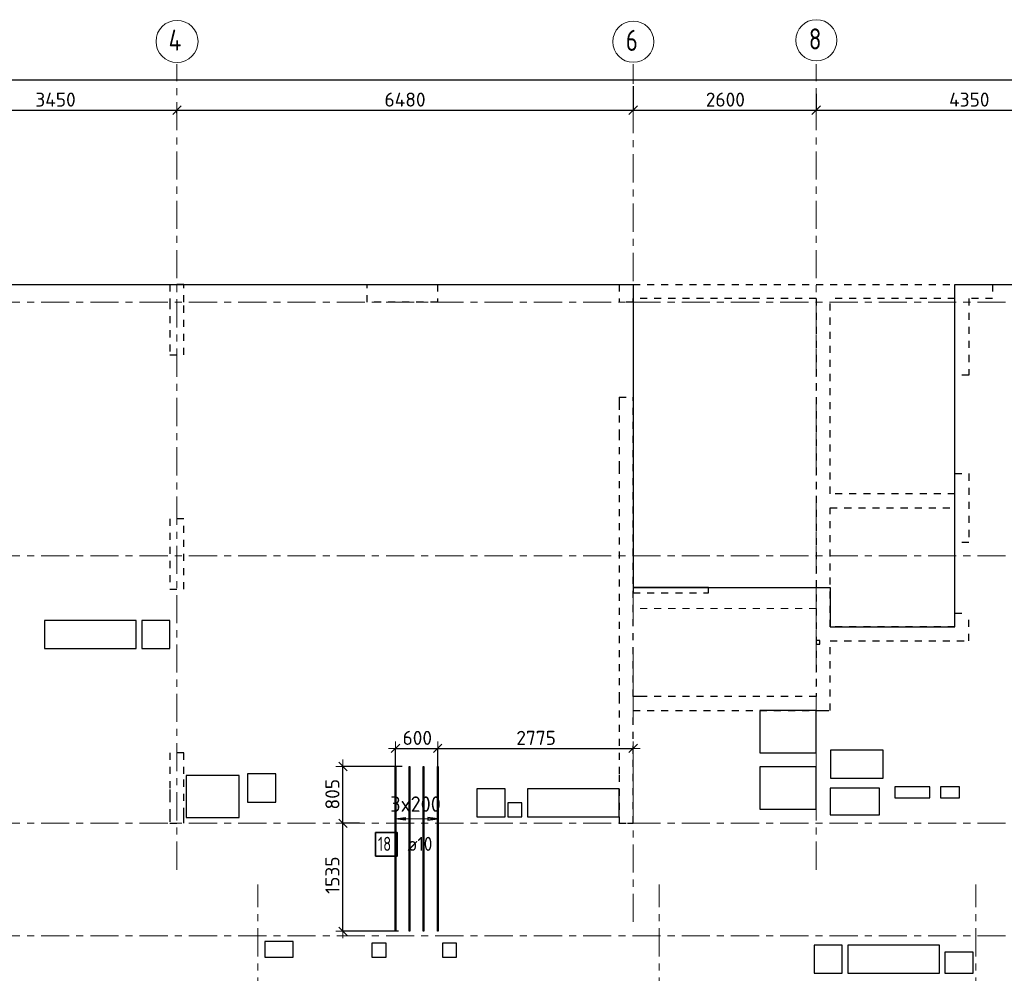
# Model space of a CAD drawing. Header units: metres. Extents: x -38 to 97, y -15 to 21.
# Tile 4 of 87: x 10 to 24, y 7 to 20. Entities that reach past the tile are written whole.
import ezdxf

# ---------------------------------------------------------------- set-up
doc = ezdxf.new("R2010")
doc.units = ezdxf.units.M
doc.header["$PDMODE"] = 65
for name, pattern in [('______11', [0.5, 0.4, -0.05, 0, -0.05]), ('______2', [0.0405, 0.03, -0.0105]), ('______3', [0.5, 0.4, -0.1]), ('______5', [1.1, 0.8, -0.1, 0.1, -0.1])]:
    doc.linetypes.add(name, pattern=pattern)
for name, color, linetype, lineweight in [('XR$2$Осевая линия (1)', 7, '______5', 13), ('XR$2$Размерная линия (1)', 7, 'Continuous', 13), ('XR$4$Балка (1)', 7, '______3', 13), ('XR$4$Перекрытие (1)', 7, 'Continuous', 35), ('XR$4$Размерная линия (1)', 7, 'Continuous', 13)]:
    doc.layers.add(name, color=color, linetype=linetype, lineweight=lineweight)
doc.layers.add('XR$4$Арм.стержн.Доп. Арм ниж.зоны У', color=7, linetype='Continuous', lineweight=35, true_color=0x1cff1c)
doc.layers.add('XR$6$Стена_ бетон несущ.', color=7, linetype='Continuous', lineweight=70, true_color=0xb4b496)
doc.styles.add('ISOCPEUR', font='txt')
doc.dimstyles.new('DIMSTYLE_3', dxfattribs={"dimtxt": 0.2, "dimasz": 0.2, "dimexe": 0, "dimexo": 0, "dimgap": 0.1, "dimtad": 2, "dimdec": 0, "dimlfac": 1000, "dimrnd": 5, "dimzin": 12, "dimdsep": 46, "dimtxsty": 'ISOCPEUR', "dimblk1": 'ALL_ML_STRICH', "dimblk2": 'ALL_ML_STRICH', "dimsah": 1, "dimcen": 0, "dimclrd": 7, "dimclre": 256, "dimclrt": 7, "dimadec": 0, "dimazin": 0, "dimtfac": 1, "dimtdec": 0, "dimtix": 1, "dimtmove": 2, "dimatfit": 3, "dimfxl": 0, "dimtzin": 0, "dimlwd": 0, "dimlwe": -3, "dimarcsym": 0})

# ---------------------------------------------------------------- blocks, each defined once
blk = doc.blocks.new('ALL_ML_STRICH')
at = {"color": 0, "linetype": 'ByBlock', "lineweight": -2}
for p, q in [((-1, 0), (0.5, 0)), ((-0.3, -0.3), (0.3, 0.3)), ((0, -0.5), (0, 0.5))]:
    blk.add_line(p, q, dxfattribs=at)
blk = doc.blocks.new('*D11')
at = {"layer": 'DEFPOINTS', "color": 7, "linetype": 'Continuous', "lineweight": 13, "transparency": 33554687}
for p in [(0.5, 19.557), (0.5, 19.377), (61.6, 17.12)]:
    blk.add_point(p, dxfattribs=at)
at = {"layer": 'XR$2$Размерная линия (1)', "color": 9, "linetype": 'Continuous', "lineweight": -2, "true_color": 0xc7c7c7, "transparency": 33554687}
for p, q in [((0.5, 19.357), (0.5, 19.557)), ((61.6, 17.14), (61.6, 19.557))]:
    blk.add_line(p, q, dxfattribs=at)
at = {"layer": 'XR$2$Размерная линия (1)', "color": 7, "linetype": 'Continuous', "lineweight": -2, "transparency": 33554687}
blk.add_line((0.5, 19.557), (61.6, 19.557), dxfattribs=at)
at = {"layer": 'XR$2$Размерная линия (1)', "color": 7, "linetype": 'Continuous', "lineweight": 13, "transparency": 33554687, "xscale": 0.2, "yscale": 0.2, "zscale": 0.2, "rotation": 180}
blk.add_blockref('ALL_ML_STRICH', (0.5, 19.557), dxfattribs=at)
at = {"layer": 'XR$2$Размерная линия (1)', "color": 7, "linetype": 'Continuous', "lineweight": 13, "transparency": 33554687, "xscale": 0.2, "yscale": 0.2, "zscale": 0.2}
blk.add_blockref('ALL_ML_STRICH', (61.6, 19.557), dxfattribs=at)
at = {"layer": 'XR$2$Размерная линия (1)', "color": 7, "linetype": 'Continuous', "lineweight": 13, "transparency": 33554687, "insert": (31.1, 19.707), "char_height": 0.2, "width": 1, "attachment_point": 5, "style": 'ISOCPEUR'}
blk.add_mtext('\\A1;{61100}', dxfattribs=at)
blk = doc.blocks.new('*D28')
at = {"layer": 'DEFPOINTS', "color": 7, "linetype": 'Continuous', "lineweight": 13, "transparency": 33554687}
for p in [(9.15, 19.126), (9.15, 19.126), (12.6, 19.061)]:
    blk.add_point(p, dxfattribs=at)
at = {"layer": 'XR$2$Размерная линия (1)', "color": 9, "linetype": 'Continuous', "lineweight": -2, "true_color": 0xc7c7c7, "transparency": 33554687}
for p, q in [((9.15, 19.126), (9.15, 19.126)), ((12.6, 19.081), (12.6, 19.126))]:
    blk.add_line(p, q, dxfattribs=at)
at = {"layer": 'XR$2$Размерная линия (1)', "color": 7, "linetype": 'Continuous', "lineweight": -2, "transparency": 33554687}
blk.add_line((9.15, 19.126), (12.6, 19.126), dxfattribs=at)
at = {"layer": 'XR$2$Размерная линия (1)', "color": 7, "linetype": 'Continuous', "lineweight": 13, "transparency": 33554687, "xscale": 0.2, "yscale": 0.2, "zscale": 0.2, "rotation": 180}
blk.add_blockref('ALL_ML_STRICH', (9.15, 19.126), dxfattribs=at)
at = {"layer": 'XR$2$Размерная линия (1)', "color": 7, "linetype": 'Continuous', "lineweight": 13, "transparency": 33554687, "xscale": 0.2, "yscale": 0.2, "zscale": 0.2}
blk.add_blockref('ALL_ML_STRICH', (12.6, 19.126), dxfattribs=at)
at = {"layer": 'XR$2$Размерная линия (1)', "color": 7, "linetype": 'Continuous', "lineweight": 13, "transparency": 33554687, "insert": (10.875, 19.276), "char_height": 0.2, "width": 0.8, "attachment_point": 5, "style": 'ISOCPEUR'}
blk.add_mtext('\\A1;{3450}', dxfattribs=at)
blk = doc.blocks.new('*D29')
at = {"layer": 'DEFPOINTS', "color": 7, "linetype": 'Continuous', "lineweight": 13, "transparency": 33554687}
for p in [(19.08, 19.487), (12.6, 19.126), (12.6, 19.061)]:
    blk.add_point(p, dxfattribs=at)
at = {"layer": 'XR$2$Размерная линия (1)', "color": 9, "linetype": 'Continuous', "lineweight": -2, "true_color": 0xc7c7c7, "transparency": 33554687}
for p, q in [((19.08, 19.467), (19.08, 19.126)), ((12.6, 19.081), (12.6, 19.126))]:
    blk.add_line(p, q, dxfattribs=at)
at = {"layer": 'XR$2$Размерная линия (1)', "color": 7, "linetype": 'Continuous', "lineweight": -2, "transparency": 33554687}
blk.add_line((12.6, 19.126), (19.08, 19.126), dxfattribs=at)
at = {"layer": 'XR$2$Размерная линия (1)', "color": 7, "linetype": 'Continuous', "lineweight": 13, "transparency": 33554687, "xscale": 0.2, "yscale": 0.2, "zscale": 0.2, "rotation": 180}
blk.add_blockref('ALL_ML_STRICH', (12.6, 19.126), dxfattribs=at)
at = {"layer": 'XR$2$Размерная линия (1)', "color": 7, "linetype": 'Continuous', "lineweight": 13, "transparency": 33554687, "xscale": 0.2, "yscale": 0.2, "zscale": 0.2}
blk.add_blockref('ALL_ML_STRICH', (19.08, 19.126), dxfattribs=at)
at = {"layer": 'XR$2$Размерная линия (1)', "color": 7, "linetype": 'Continuous', "lineweight": 13, "transparency": 33554687, "insert": (15.84, 19.276), "char_height": 0.2, "width": 0.8, "attachment_point": 5, "style": 'ISOCPEUR'}
blk.add_mtext('\\A1;{6480}', dxfattribs=at)
blk = doc.blocks.new('*D30')
at = {"layer": 'DEFPOINTS', "color": 7, "linetype": 'Continuous', "lineweight": 13, "transparency": 33554687}
for p in [(19.08, 19.487), (21.68, 19.379), (19.08, 19.126)]:
    blk.add_point(p, dxfattribs=at)
at = {"layer": 'XR$2$Размерная линия (1)', "color": 9, "linetype": 'Continuous', "lineweight": -2, "true_color": 0xc7c7c7, "transparency": 33554687}
for p, q in [((19.08, 19.467), (19.08, 19.126)), ((21.68, 19.359), (21.68, 19.126))]:
    blk.add_line(p, q, dxfattribs=at)
at = {"layer": 'XR$2$Размерная линия (1)', "color": 7, "linetype": 'Continuous', "lineweight": -2, "transparency": 33554687}
blk.add_line((19.08, 19.126), (21.68, 19.126), dxfattribs=at)
at = {"layer": 'XR$2$Размерная линия (1)', "color": 7, "linetype": 'Continuous', "lineweight": 13, "transparency": 33554687, "xscale": 0.2, "yscale": 0.2, "zscale": 0.2, "rotation": 180}
blk.add_blockref('ALL_ML_STRICH', (19.08, 19.126), dxfattribs=at)
at = {"layer": 'XR$2$Размерная линия (1)', "color": 7, "linetype": 'Continuous', "lineweight": 13, "transparency": 33554687, "xscale": 0.2, "yscale": 0.2, "zscale": 0.2}
blk.add_blockref('ALL_ML_STRICH', (21.68, 19.126), dxfattribs=at)
at = {"layer": 'XR$2$Размерная линия (1)', "color": 7, "linetype": 'Continuous', "lineweight": 13, "transparency": 33554687, "insert": (20.39, 19.276), "char_height": 0.2, "width": 0.8, "attachment_point": 5, "style": 'ISOCPEUR'}
blk.add_mtext('\\A1;{2600}', dxfattribs=at)
blk = doc.blocks.new('*D31')
at = {"layer": 'DEFPOINTS', "color": 7, "linetype": 'Continuous', "lineweight": 13, "transparency": 33554687}
for p in [(21.68, 19.379), (26.03, 19.379), (21.68, 19.126)]:
    blk.add_point(p, dxfattribs=at)
at = {"layer": 'XR$2$Размерная линия (1)', "color": 9, "linetype": 'Continuous', "lineweight": -2, "true_color": 0xc7c7c7, "transparency": 33554687}
for p, q in [((21.68, 19.359), (21.68, 19.126)), ((26.03, 19.359), (26.03, 19.126))]:
    blk.add_line(p, q, dxfattribs=at)
at = {"layer": 'XR$2$Размерная линия (1)', "color": 7, "linetype": 'Continuous', "lineweight": -2, "transparency": 33554687}
blk.add_line((21.68, 19.126), (26.03, 19.126), dxfattribs=at)
at = {"layer": 'XR$2$Размерная линия (1)', "color": 7, "linetype": 'Continuous', "lineweight": 13, "transparency": 33554687, "xscale": 0.2, "yscale": 0.2, "zscale": 0.2, "rotation": 180}
blk.add_blockref('ALL_ML_STRICH', (21.68, 19.126), dxfattribs=at)
at = {"layer": 'XR$2$Размерная линия (1)', "color": 7, "linetype": 'Continuous', "lineweight": 13, "transparency": 33554687, "xscale": 0.2, "yscale": 0.2, "zscale": 0.2}
blk.add_blockref('ALL_ML_STRICH', (26.03, 19.126), dxfattribs=at)
at = {"layer": 'XR$2$Размерная линия (1)', "color": 7, "linetype": 'Continuous', "lineweight": 13, "transparency": 33554687, "insert": (23.855, 19.276), "char_height": 0.2, "width": 0.8, "attachment_point": 5, "style": 'ISOCPEUR'}
blk.add_mtext('\\A1;{4350}', dxfattribs=at)
blk = doc.blocks.new('*D253')
at = {"layer": 'DEFPOINTS', "color": 7, "linetype": 'Continuous', "lineweight": 13, "transparency": 33554687}
for p in [(15.704, 10.063), (15.704, 9.77), (16.304, 9.753)]:
    blk.add_point(p, dxfattribs=at)
at = {"layer": 'XR$4$Размерная линия (1)', "color": 9, "linetype": 'Continuous', "lineweight": -2, "true_color": 0xc7c7c7, "transparency": 33554687}
for p, q in [((15.704, 9.79), (15.704, 10.063)), ((16.304, 9.773), (16.304, 10.063))]:
    blk.add_line(p, q, dxfattribs=at)
at = {"layer": 'XR$4$Размерная линия (1)', "color": 7, "linetype": 'Continuous', "lineweight": -2, "transparency": 33554687}
blk.add_line((15.704, 10.063), (16.304, 10.063), dxfattribs=at)
at = {"layer": 'XR$4$Размерная линия (1)', "color": 7, "linetype": 'Continuous', "lineweight": 13, "transparency": 33554687, "xscale": 0.2, "yscale": 0.2, "zscale": 0.2, "rotation": 180}
blk.add_blockref('ALL_ML_STRICH', (15.704, 10.063), dxfattribs=at)
at = {"layer": 'XR$4$Размерная линия (1)', "color": 7, "linetype": 'Continuous', "lineweight": 13, "transparency": 33554687, "xscale": 0.2, "yscale": 0.2, "zscale": 0.2}
blk.add_blockref('ALL_ML_STRICH', (16.304, 10.063), dxfattribs=at)
at = {"layer": 'XR$4$Размерная линия (1)', "color": 7, "linetype": 'Continuous', "lineweight": 13, "transparency": 33554687, "insert": (16.014, 10.213), "char_height": 0.2, "width": 0.6, "attachment_point": 5, "style": 'ISOCPEUR'}
blk.add_mtext('\\A1;{600}', dxfattribs=at)
blk = doc.blocks.new('*D254')
at = {"layer": 'DEFPOINTS', "color": 7, "linetype": 'Continuous', "lineweight": 13, "transparency": 33554687}
for p in [(16.304, 10.063), (19.08, 9.964), (16.304, 9.753)]:
    blk.add_point(p, dxfattribs=at)
at = {"layer": 'XR$4$Размерная линия (1)', "color": 9, "linetype": 'Continuous', "lineweight": -2, "true_color": 0xc7c7c7, "transparency": 33554687}
for p, q in [((16.304, 9.773), (16.304, 10.063)), ((19.08, 9.984), (19.08, 10.063))]:
    blk.add_line(p, q, dxfattribs=at)
at = {"layer": 'XR$4$Размерная линия (1)', "color": 7, "linetype": 'Continuous', "lineweight": -2, "transparency": 33554687}
blk.add_line((16.304, 10.063), (19.08, 10.063), dxfattribs=at)
at = {"layer": 'XR$4$Размерная линия (1)', "color": 7, "linetype": 'Continuous', "lineweight": 13, "transparency": 33554687, "xscale": 0.2, "yscale": 0.2, "zscale": 0.2, "rotation": 180}
blk.add_blockref('ALL_ML_STRICH', (16.304, 10.063), dxfattribs=at)
at = {"layer": 'XR$4$Размерная линия (1)', "color": 7, "linetype": 'Continuous', "lineweight": 13, "transparency": 33554687, "xscale": 0.2, "yscale": 0.2, "zscale": 0.2}
blk.add_blockref('ALL_ML_STRICH', (19.08, 10.063), dxfattribs=at)
at = {"layer": 'XR$4$Размерная линия (1)', "color": 7, "linetype": 'Continuous', "lineweight": 13, "transparency": 33554687, "insert": (17.702, 10.213), "char_height": 0.2, "width": 0.8, "attachment_point": 5, "style": 'ISOCPEUR'}
blk.add_mtext('\\A1;{2775}', dxfattribs=at)
blk = doc.blocks.new('*D255')
at = {"layer": 'DEFPOINTS', "color": 7, "linetype": 'Continuous', "lineweight": 13, "transparency": 33554687}
for p in [(15.211, 9), (14.958, 7.467), (15.769, 7.467)]:
    blk.add_point(p, dxfattribs=at)
at = {"layer": 'XR$4$Размерная линия (1)', "color": 9, "linetype": 'Continuous', "lineweight": -2, "true_color": 0xc7c7c7, "transparency": 33554687}
for p, q in [((15.191, 9), (14.958, 9)), ((15.749, 7.467), (14.958, 7.467))]:
    blk.add_line(p, q, dxfattribs=at)
at = {"layer": 'XR$4$Размерная линия (1)', "color": 7, "linetype": 'Continuous', "lineweight": -2, "transparency": 33554687}
blk.add_line((14.958, 7.467), (14.958, 9), dxfattribs=at)
at = {"layer": 'XR$4$Размерная линия (1)', "color": 7, "linetype": 'Continuous', "lineweight": 13, "transparency": 33554687, "xscale": 0.2, "yscale": 0.2, "zscale": 0.2}
for p, rotation in [((14.958, 9), 90), ((14.958, 7.467), 270)]:
    blk.add_blockref('ALL_ML_STRICH', p, dxfattribs=dict(at, rotation=rotation))
at = {"layer": 'XR$4$Размерная линия (1)', "color": 7, "linetype": 'Continuous', "lineweight": 13, "transparency": 33554687, "insert": (14.808, 8.263), "char_height": 0.2, "width": 0.8, "attachment_point": 5, "rotation": 90, "style": 'ISOCPEUR'}
blk.add_mtext('\\A1;{1535}', dxfattribs=at)
blk = doc.blocks.new('*D256')
at = {"layer": 'DEFPOINTS', "color": 7, "linetype": 'Continuous', "lineweight": 13, "transparency": 33554687}
for p in [(15.819, 9.807), (14.958, 9), (15.211, 9)]:
    blk.add_point(p, dxfattribs=at)
at = {"layer": 'XR$4$Размерная линия (1)', "color": 9, "linetype": 'Continuous', "lineweight": -2, "true_color": 0xc7c7c7, "transparency": 33554687}
for p, q in [((15.799, 9.807), (14.958, 9.807)), ((15.191, 9), (14.958, 9))]:
    blk.add_line(p, q, dxfattribs=at)
at = {"layer": 'XR$4$Размерная линия (1)', "color": 7, "linetype": 'Continuous', "lineweight": -2, "transparency": 33554687}
blk.add_line((14.958, 9), (14.958, 9.807), dxfattribs=at)
at = {"layer": 'XR$4$Размерная линия (1)', "color": 7, "linetype": 'Continuous', "lineweight": 13, "transparency": 33554687, "xscale": 0.2, "yscale": 0.2, "zscale": 0.2}
for p, rotation in [((14.958, 9.807), 90), ((14.958, 9), 270)]:
    blk.add_blockref('ALL_ML_STRICH', p, dxfattribs=dict(at, rotation=rotation))
at = {"layer": 'XR$4$Размерная линия (1)', "color": 7, "linetype": 'Continuous', "lineweight": 13, "transparency": 33554687, "insert": (14.808, 9.413), "char_height": 0.2, "width": 0.6, "attachment_point": 5, "rotation": 90, "style": 'ISOCPEUR'}
blk.add_mtext('\\A1;{805}', dxfattribs=at)

msp = doc.modelspace()

# ---------------------------------------------------------------- linework, layer by layer
at = {"layer": 'XR$2$Осевая линия (1)', "color": 253, "linetype": '______11', "lineweight": 13, "true_color": 0xa0a0a0, "transparency": 33554687}
for p, q in [((12.6, 8.34), (12.6, 19.78)), ((19.08, 7.6), (19.08, 19.78)), ((21.68, 8.34), (21.68, 19.78)), ((-2.63, 16.4), (62.6, 16.4)), ((-2.63, 12.8), (62.6, 12.8)), ((-2.63, 9), (62.6, 9)), ((13.75, -3.39), (13.75, 8.13)), ((19.45, -3.39), (19.45, 8.13)), ((23.95, -3.39), (23.95, 8.13)), ((-2.63, 7.4), (62.6, 7.4))]:
    msp.add_line(p, q, dxfattribs=at)
at = {"layer": 'XR$2$Осевая линия (1)', "color": 7, "linetype": 'Continuous', "lineweight": 13, "transparency": 33554687}
for centre, radius in [((12.6013, 20.1017), 0.2988), ((19.0824, 20.0981), 0.2924), ((21.6824, 20.1181), 0.2924)]:
    msp.add_circle(centre, radius, dxfattribs=at)
at = {"layer": 'XR$4$Арм.стержн.Доп. Арм ниж.зоны У', "color": 253, "linetype": 'Continuous', "lineweight": -3, "true_color": 0xa0a0a0, "transparency": 33554687}
for p, q in [((15.704, 9.0629), (15.704, 9.1629)), ((16.304, 9.0629), (16.304, 9.1629)), ((15.704, 9.0629), (15.704, 8.9629)), ((16.304, 9.0629), (16.304, 8.9629))]:
    msp.add_line(p, q, dxfattribs=at)
at = {"layer": 'XR$4$Арм.стержн.Доп. Арм ниж.зоны У', "color": 7, "linetype": 'Continuous', "lineweight": 25, "transparency": 33554687}
for p, q in [((15.704, 9.0629), (15.844, 9.0829)), ((15.844, 9.0429), (15.704, 9.0629)), ((15.844, 9.0829), (15.844, 9.0429)), ((16.304, 9.0629), (16.164, 9.0829)), ((16.164, 9.0829), (16.164, 9.0429)), ((16.164, 9.0429), (16.304, 9.0629))]:
    msp.add_line(p, q, dxfattribs=at)
at = {"layer": 'XR$4$Арм.стержн.Доп. Арм ниж.зоны У', "color": 7, "linetype": 'Continuous', "lineweight": 13, "transparency": 33554687}
for p, q in [((15.704, 9.0629), (15.704, 9.0629)), ((15.704, 9.0629), (16.304, 9.0629)), ((16.304, 9.0629), (16.304, 9.0629))]:
    msp.add_line(p, q, dxfattribs=at)
at = {"layer": 'XR$4$Арм.стержн.Доп. Арм ниж.зоны У', "color": 4, "linetype": 'Continuous', "lineweight": 25, "transparency": 33554687}
for points in [[(15.699, 7.4668), (15.699, 9.8068), (15.709, 9.8068), (15.709, 7.4668), (15.699, 7.4668)], [(15.899, 7.4668), (15.899, 9.8068), (15.909, 9.8068), (15.909, 7.4668), (15.899, 7.4668)], [(16.099, 7.4668), (16.099, 9.8068), (16.109, 9.8068), (16.109, 7.4668), (16.099, 7.4668)], [(16.299, 7.4668), (16.299, 9.8068), (16.309, 9.8068), (16.309, 7.4668), (16.299, 7.4668)]]:
    msp.add_lwpolyline(points, dxfattribs=at)
at = {"layer": 'XR$4$Арм.стержн.Доп. Арм ниж.зоны У', "color": 7, "linetype": 'Continuous', "lineweight": 35, "transparency": 33554687}
msp.add_lwpolyline([(15.4217, 8.5348), (15.7284, 8.5348), (15.7284, 8.8681), (15.4217, 8.8681), (15.4217, 8.5348)], dxfattribs=at)
at = {"layer": 'XR$4$Балка (1)', "color": 7, "linetype": '______2', "lineweight": 25, "transparency": 33554687}
for p, q in [((20.1499, 12.2702), (20.1499, 12.3502)), ((19.0799, 12.2702), (20.1499, 12.2702))]:
    msp.add_line(p, q, dxfattribs=at)
at = {"layer": 'XR$4$Перекрытие (1)', "color": 7, "linetype": 'Continuous', "lineweight": 25, "transparency": 33554687}
for p, q in [((0.25, 16.6502), (19.08, 16.6502)), ((19.08, 16.6502), (19.08, 12.3503)), ((23.6503, 11.7903), (23.6503, 16.6502)), ((23.6503, 16.6502), (32.675, 16.6502)), ((19.0799, 12.3502), (19.0799, 12.2702)), ((20.1499, 12.3502), (19.0799, 12.3502)), ((19.08, 12.3503), (21.88, 12.3503)), ((21.88, 12.3503), (21.88, 11.7903)), ((10.7194, 11.8802), (10.7194, 11.4802)), ((12.0194, 11.8802), (10.7194, 11.8802)), ((12.0194, 11.4802), (12.0194, 11.8802)), ((12.1001, 11.8802), (12.1001, 11.4802)), ((12.5001, 11.8802), (12.1001, 11.8802)), ((12.5001, 11.4802), (12.5001, 11.8802)), ((21.88, 11.7903), (23.6503, 11.7903)), ((10.7194, 11.4802), (12.0194, 11.4802)), ((12.1001, 11.4802), (12.5001, 11.4802)), ((21.68, 11.5937), (21.68, 11.5437)), ((21.73, 11.5937), (21.68, 11.5937)), ((21.68, 11.5437), (21.73, 11.5437)), ((21.73, 11.5437), (21.73, 11.5937)), ((20.88, 10.6003), (20.88, 10.0003)), ((21.68, 10.6003), (20.88, 10.6003)), ((21.68, 10.0003), (21.68, 10.6003)), ((20.88, 10.0003), (21.68, 10.0003)), ((21.8825, 10.0398), (21.8825, 9.6398)), ((22.6325, 10.0398), (21.8825, 10.0398)), ((22.6325, 9.6398), (22.6325, 10.0398)), ((20.88, 9.8003), (20.88, 9.2003)), ((21.68, 9.8003), (20.88, 9.8003)), ((21.68, 9.2003), (21.68, 9.8003)), ((12.7326, 9.6802), (12.7326, 9.0802)), ((13.4826, 9.6802), (12.7326, 9.6802)), ((13.4826, 9.0802), (13.4826, 9.6802)), ((13.6026, 9.7002), (13.6026, 9.3002)), ((14.0026, 9.7002), (13.6026, 9.7002)), ((14.0026, 9.3002), (14.0026, 9.7002)), ((21.8825, 9.6398), (22.6325, 9.6398)), ((22.7959, 9.5195), (22.7959, 9.3595)), ((23.2959, 9.5195), (22.7959, 9.5195)), ((23.2959, 9.3595), (23.2959, 9.5195)), ((23.4459, 9.5195), (23.4459, 9.3595)), ((23.7159, 9.5195), (23.4459, 9.5195)), ((23.7159, 9.3595), (23.7159, 9.5195)), ((16.86, 9.4902), (16.86, 9.0902)), ((17.26, 9.4902), (16.86, 9.4902)), ((17.26, 9.0902), (17.26, 9.4902)), ((17.58, 9.4902), (17.58, 9.0902)), ((18.88, 9.4902), (17.58, 9.4902)), ((18.88, 9.0902), (18.88, 9.4902)), ((21.8806, 9.4995), (21.8806, 9.1195)), ((22.5806, 9.4995), (21.8806, 9.4995)), ((22.5806, 9.1195), (22.5806, 9.4995)), ((13.6026, 9.3002), (14.0026, 9.3002)), ((17.3, 9.2902), (17.3, 9.0902)), ((17.5, 9.2902), (17.3, 9.2902)), ((17.5, 9.0902), (17.5, 9.2902)), ((22.7959, 9.3595), (23.2959, 9.3595)), ((23.4459, 9.3595), (23.7159, 9.3595)), ((20.88, 9.2003), (21.68, 9.2003)), ((21.8806, 9.1195), (22.5806, 9.1195)), ((12.7326, 9.0802), (13.4826, 9.0802)), ((16.86, 9.0902), (17.26, 9.0902)), ((17.3, 9.0902), (17.5, 9.0902)), ((17.58, 9.0902), (18.88, 9.0902)), ((13.849, 7.3202), (13.849, 7.1002)), ((14.249, 7.3202), (13.849, 7.3202)), ((14.249, 7.1002), (14.249, 7.3202)), ((15.57, 7.3002), (15.37, 7.3001)), ((15.37, 7.3001), (15.37, 7.1002)), ((15.57, 7.1002), (15.57, 7.3002)), ((16.57, 7.3002), (16.37, 7.3001)), ((16.37, 7.3001), (16.37, 7.1002)), ((16.57, 7.1002), (16.57, 7.3002)), ((21.65, 7.2702), (21.65, 6.8702)), ((22.05, 7.2702), (21.65, 7.2702)), ((22.05, 6.8702), (22.05, 7.2702)), ((22.13, 7.2702), (22.13, 6.8702)), ((23.43, 7.2702), (22.13, 7.2702)), ((23.43, 6.8702), (23.43, 7.2702)), ((23.51, 7.1702), (23.51, 6.8702)), ((23.91, 7.1702), (23.51, 7.1702)), ((23.91, 6.8702), (23.91, 7.1702)), ((13.849, 7.1002), (14.249, 7.1002)), ((15.37, 7.1002), (15.57, 7.1002)), ((16.37, 7.1002), (16.57, 7.1002)), ((21.65, 6.8702), (22.05, 6.8702)), ((22.13, 6.8702), (23.43, 6.8702)), ((23.51, 6.8702), (23.91, 6.8702))]:
    msp.add_line(p, q, dxfattribs=at)
at = {"layer": 'XR$4$Перекрытие (1)', "color": 7, "linetype": '______2', "lineweight": 18, "transparency": 33554687}
for p, q in [((20.1499, 12.3502), (21.6799, 12.3502)), ((21.6799, 12.3502), (21.6799, 12.0502)), ((19.0799, 12.0502), (19.0799, 12.2702)), ((21.6799, 12.0502), (19.0799, 12.0502))]:
    msp.add_line(p, q, dxfattribs=at)
at = {"layer": 'XR$6$Стена_ бетон несущ.', "color": 253, "linetype": '______2', "lineweight": -3, "true_color": 0xa0a0a0, "transparency": 33554687}
for p, q in [((12.5, 16.65), (12.5, 16.4)), ((12.7, 16.65), (12.5, 16.65)), ((12.7, 16.4), (12.7, 16.65)), ((18.88, 16.65), (24.185, 16.65)), ((18.88, 16.65), (18.88, 16.4)), ((24.185, 16.65), (24.185, 16.45)), ((12.5, 16.4), (12.5, 15.65)), ((12.7, 15.65), (12.7, 16.4)), ((19.08, 16.4), (18.88, 16.4)), ((19.08, 16.4), (19.08, 16.45)), ((21.68, 16.45), (19.08, 16.45)), ((21.68, 16.45), (21.68, 10.8)), ((21.88, 13.68), (21.88, 16.45)), ((23.6503, 16.45), (21.88, 16.45)), ((23.6503, 15.365), (23.6503, 16.45)), ((24.185, 16.45), (23.8503, 16.45)), ((23.8503, 16.45), (23.8503, 15.365)), ((12.5, 15.65), (12.5, 15.65)), ((12.5, 15.65), (12.7, 15.65)), ((23.8503, 15.365), (23.6503, 15.365)), ((18.88, 15.05), (19.08, 15.05)), ((18.88, 15.05), (18.88, 15.05)), ((18.88, 15.05), (18.88, 14.97)), ((18.88, 14.97), (18.88, 14.79)), ((19.08, 10.8), (19.08, 15.05)), ((18.88, 14.79), (18.88, 14.54)), ((18.88, 14.54), (18.88, 14.14)), ((18.88, 14.14), (18.88, 14.06)), ((18.88, 14.06), (18.88, 10.8)), ((23.6503, 13.68), (23.6503, 13.965)), ((23.6503, 13.965), (23.8503, 13.965)), ((23.8503, 13.965), (23.8503, 12.985)), ((23.6503, 13.68), (21.88, 13.68)), ((21.88, 13.48), (23.6503, 13.48)), ((21.88, 11.79), (21.88, 13.48)), ((23.6503, 12.985), (23.6503, 13.48)), ((12.5, 13.325), (12.4998, 13.325)), ((12.4998, 13.325), (12.4998, 12.325)), ((12.6998, 13.325), (12.5, 13.325)), ((12.6998, 12.325), (12.6998, 13.325)), ((23.8503, 12.985), (23.6503, 12.985)), ((12.4998, 12.325), (12.5, 12.325)), ((12.5, 12.325), (12.6998, 12.325)), ((23.6503, 11.79), (23.6503, 11.985)), ((23.6503, 11.985), (23.8503, 11.985)), ((23.8503, 11.59), (23.8503, 11.985)), ((23.6503, 11.79), (21.88, 11.79)), ((21.88, 11.59), (23.8503, 11.59)), ((21.88, 10.8), (21.88, 11.59)), ((18.88, 10.8), (18.88, 9.69)), ((19.18, 10.8), (19.08, 10.8)), ((21.68, 10.8), (19.18, 10.8)), ((21.88, 10.6), (21.88, 10.8)), ((19.08, 10.6), (21.76, 10.6)), ((19.08, 9), (19.08, 10.6)), ((21.76, 10.6), (21.88, 10.6)), ((12.7, 10), (12.5, 10)), ((12.5, 10), (12.5, 9.48)), ((12.7, 9.9), (12.7, 10)), ((12.7, 9.7), (12.7, 9.9)), ((12.7, 9.12), (12.7, 9.7)), ((18.88, 9.69), (18.88, 9.49)), ((12.5, 9.48), (12.5, 9.4)), ((12.5, 9.4), (12.5, 9.2)), ((18.88, 9.49), (18.88, 9.08)), ((12.5, 9.2), (12.5, 9.12)), ((12.5, 9.12), (12.5, 9)), ((12.6997, 9.12), (12.7, 9.12)), ((12.6997, 9.08), (12.6997, 9.12)), ((12.5, 9), (12.6997, 9)), ((12.6997, 9), (12.6997, 9.08)), ((18.88, 9.08), (18.88, 9)), ((18.88, 9), (18.88, 9)), ((18.88, 9), (19, 9)), ((19, 9), (19.08, 9))]:
    msp.add_line(p, q, dxfattribs=at)
msp.add_lwpolyline([(15.3, 16.65), (16.3, 16.65), (16.3, 16.4), (15.3, 16.4), (15.3, 16.65)], close=True, dxfattribs=at)

# ---------------------------------------------------------------- texts
at = {"layer": 'XR$2$Осевая линия (1)', "color": 7, "linetype": 'Continuous', "lineweight": 13, "transparency": 33554687, "char_height": 0.3, "attachment_point": 7, "style": 'ISOCPEUR'}
for s, insert, width in [('\\W0.78;8', (21.5774, 19.9876), 0.326407), ('\\W0.80;4', (12.4813, 19.9712), 0.359833), ('\\W0.78;6', (18.9774, 19.9676), 0.326407)]:
    msp.add_mtext(s, dxfattribs=dict(at, insert=insert, width=width))
at = {"layer": 'XR$4$Арм.стержн.Доп. Арм ниж.зоны У', "color": 7, "linetype": 'Continuous', "lineweight": 13, "transparency": 33554687, "insert": (15.63, 9.1629), "char_height": 0.22, "width": 0.873359, "attachment_point": 7, "style": 'ISOCPEUR'}
msp.add_mtext('\\W0.95;3x200', dxfattribs=at)
at = {"layer": 'XR$4$Арм.стержн.Доп. Арм ниж.зоны У', "color": 7, "linetype": 'Continuous', "lineweight": 25, "transparency": 33554687, "char_height": 0.2, "attachment_point": 7, "style": 'ISOCPEUR'}
for s, insert, width in [('\\W0.89; ø10 ', (15.7617, 8.6081), 0.749105), ('\\W0.75;18', (15.455, 8.6081), 0.314854)]:
    msp.add_mtext(s, dxfattribs=dict(at, insert=insert, width=width))

# ---------------------------------------------------------------- dimensions: what is measured, and where the dimension line sits
at = {"layer": 'XR$2$Размерная линия (1)', "color": 7, "linetype": 'Continuous', "lineweight": 13, "transparency": 33554687}
for base, p1, p2, picture, middle in [((61.6, 19.5574), (0.5, 19.3568), (61.6, 17.1397), '*D11', (31.1, 19.7074)), ((19.08, 19.1261), (12.6, 19.0812), (19.08, 19.4674), '*D29', (15.84, 19.2761)), ((21.68, 19.1261), (19.08, 19.4674), (21.68, 19.359), '*D30', (20.39, 19.2761)), ((12.6, 19.1261), (9.15, 19.1261), (12.6, 19.0812), '*D28', (10.875, 19.2761)), ((26.03, 19.1261), (21.68, 19.359), (26.03, 19.359), '*D31', (23.855, 19.2761))]:
    dim = msp.add_linear_dim(base=base, p1=p1, p2=p2, dimstyle='DIMSTYLE_3', override={"dimpost": '<>', "dimclrd": 7, "dimclre": 9, "dimclrt": 7, "dimlwd": 0, "dimlwe": 65533}, dxfattribs=at)
    dim.commit()
    dim.dimension.update_dxf_attribs({"geometry": picture, "text_midpoint": middle, "dimtype": 160})
at = {"layer": 'XR$4$Размерная линия (1)', "color": 7, "linetype": 'Continuous', "lineweight": 13, "transparency": 33554687}
for base, p1, p2, picture, middle in [((16.304, 10.0625), (15.704, 9.79), (16.304, 9.7734), '*D253', (16.014, 10.2125)), ((19.08, 10.0625), (16.304, 9.7734), (19.08, 9.9837), '*D254', (17.702, 10.2125))]:
    dim = msp.add_linear_dim(base=base, p1=p1, p2=p2, dimstyle='DIMSTYLE_3', override={"dimpost": '<>', "dimclrd": 7, "dimclre": 9, "dimclrt": 7, "dimlwd": 0, "dimlwe": 65533}, dxfattribs=at)
    dim.commit()
    dim.dimension.update_dxf_attribs({"geometry": picture, "text_midpoint": middle, "dimtype": 160})
for base, p1, p2, picture, middle in [((14.9578, 9.8068), (15.1912, 9), (15.7995, 9.8068), '*D256', (14.8078, 9.4134)), ((14.9578, 9), (15.7488, 7.4668), (15.1912, 9), '*D255', (14.8078, 8.2634))]:
    dim = msp.add_linear_dim(base=base, p1=p1, p2=p2, angle=90, dimstyle='DIMSTYLE_3', override={"dimpost": '<>', "dimclrd": 7, "dimclre": 9, "dimclrt": 7, "dimlwd": 0, "dimlwe": 65533}, dxfattribs=at)
    dim.commit()
    dim.dimension.update_dxf_attribs({"geometry": picture, "text_midpoint": middle, "dimtype": 160})

doc.saveas('drawing.dxf')
